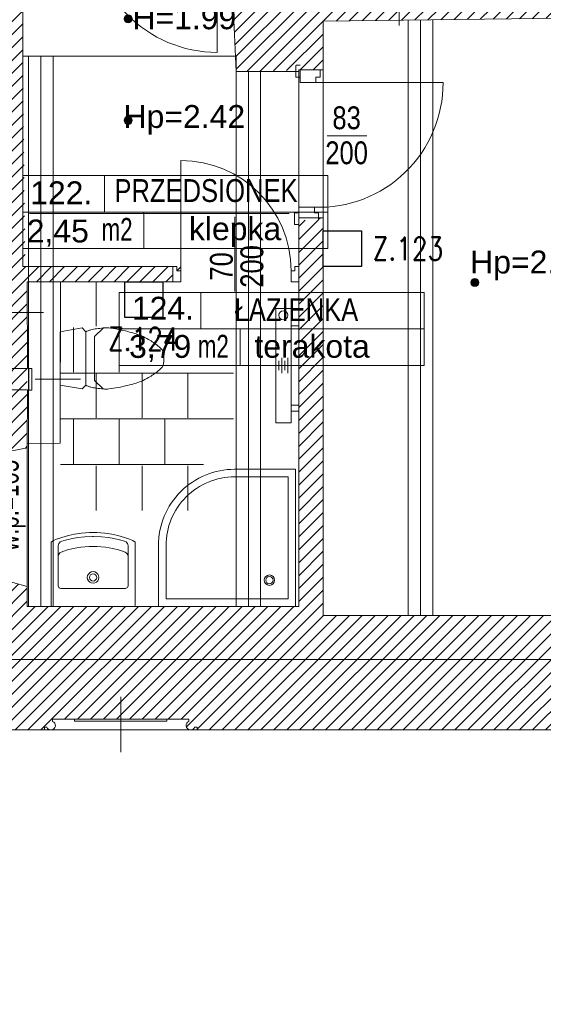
# Model space of a CAD drawing. Header units: millimetres. Extents: x -573548 to 674770, y -184010 to -47794.
# Tile 13 of 181: x 87990 to 91424, y -157284 to -150823. Entities that reach past the tile are written whole.
import ezdxf
from ezdxf.enums import TextEntityAlignment as Align

# ---------------------------------------------------------------- set-up
doc = ezdxf.new("R2010")
doc.units = ezdxf.units.MM
for name, color, linetype, lineweight in [('A.05 RZUT 1 PIĘTRA_is$0$A-DRZWI_Nr_pióra__9', 8, 'Continuous', 9), ('A.05 RZUT 1 PIĘTRA_is$0$A-OPISY-2_Nr_pióra__2', 8, 'Continuous', 9), ('A.05 RZUT 1 PIĘTRA_is$0$A-OPISY-3_Nr_pióra__6', 8, 'Continuous', 9), ('A.05 RZUT 1 PIĘTRA_is$0$A-WYSOKOSCI_Nr_pióra__7', 8, 'Continuous', 9), ('A.05 RZUT 1 PIĘTRA_is$0$belki nad_Nr_pióra__1', 8, 'Continuous', 9), ('A.05 RZUT 1 PIĘTRA_is$0$DIM MALY_Nr_pióra__8', 8, 'Continuous', 9), ('A.05 RZUT 1 PIĘTRA_is$0$Drawing & Figure_Nr_pióra__18', 8, 'Continuous', 9), ('A.05 RZUT 1 PIĘTRA_is$0$DRZWI_Nr_pióra__41', 8, 'Continuous', 9), ('A.05 RZUT 1 PIĘTRA_is$0$linia nadproza_Nr_pióra__1', 8, 'Continuous', 9), ('A.05 RZUT 1 PIĘTRA_is$0$meble_Nr_pióra__9', 8, 'Continuous', 9), ('A.05 RZUT 1 PIĘTRA_is$0$Nowe_00 ZMIANY_Nr_pióra__59', 8, 'Continuous', 9), ('A.05 RZUT 1 PIĘTRA_is$0$OKNO_DETAL_Nr_pióra__8', 8, 'Continuous', 9), ('A.05 RZUT 1 PIĘTRA_is$0$opisy inne_Nr_pióra__1', 8, 'Continuous', 9), ('A.05 RZUT 1 PIĘTRA_is$0$OSIE_Nr_pióra__1', 8, 'Continuous', 9), ('A.05 RZUT 1 PIĘTRA_is$0$PARAPET_Nr_pióra__7', 8, 'Continuous', 9), ('A.05 RZUT 1 PIĘTRA_is$0$POSADZKI_Nr_pióra__18', 8, 'Continuous', 9), ('A.05 RZUT 1 PIĘTRA_is$0$SCIANY_KONSTR_Nr_pióra__21', 8, 'Continuous', 9), ('A.05 RZUT 1 PIĘTRA_is$0$SCIANY_KONSTR_Nr_pióra__4', 8, 'Continuous', 9), ('A.05 RZUT 1 PIĘTRA_is$0$Structural - Bearing_Nr_pióra__21', 8, 'Continuous', 9), ('A.05 RZUT 1 PIĘTRA_is$0$Structural - Grid', 8, 'Continuous', 9), ('A.05 RZUT 1 PIĘTRA_is$0$Structural - Grid_Nr_pióra__17', 8, 'Continuous', 9), ('A.05 RZUT 1 PIĘTRA_is$0$WIDOK_Nr_pióra__1', 8, 'Continuous', 9), ('A.05 RZUT 1 PIĘTRA_is$0$WYCIĄG_Nr_pióra__1', 8, 'Continuous', 9), ('BMS_URZĄDZENIA', 30, 'Continuous', 30), ('SAN_Grzejniki CO na rzucie', 7, 'Continuous', 13), ('SAN_Przewody zasilające CO na rzucie', 1, 'Continuous', 40)]:
    doc.layers.add(name, color=color, linetype=linetype, lineweight=lineweight)
doc.styles.add('A.05 RZUT 1 PIĘTRA_is$0$STYL_AUTOMATYCZNY_1', font='arial.ttf')
doc.styles.add('A.05 RZUT 1 PIĘTRA_is$0$STYL_AUTOMATYCZNY_3', font='txt')
doc.styles.add('A.05 RZUT 1 PIĘTRA_is$0$STYL_AUTOMATYCZNY_4', font='arial.ttf', dxfattribs={"width": 0.8})
doc.styles.add('A.05 RZUT 1 PIĘTRA_is$0$STYL_AUTOMATYCZNY_5', font='arial.ttf', dxfattribs={"width": 0.7})
doc.styles.add('SIMPLEX-10', font='simplex.shx', dxfattribs={"width": 0.8, "height": 10})
pattern_1 = [(45, (0, 0), (-42.426407, 42.426407), [])]

# ---------------------------------------------------------------- blocks, each defined once
blk = doc.blocks.new('A.05 RZUT 1 PIĘTRA_is$0$Standardowy znacznik osi_3')
at = {"layer": 'A.05 RZUT 1 PIĘTRA_is$0$Structural - Grid_Nr_pióra__17'}
blk.add_line((2962.2, 0), (40906.6, 0), dxfattribs=at)
at = {"layer": 'A.05 RZUT 1 PIĘTRA_is$0$Structural - Grid_Nr_pióra__17', "style": 'A.05 RZUT 1 PIĘTRA_is$0$STYL_AUTOMATYCZNY_1'}
for tag, p in [('AC_MarkerText_1_0', (-250, -335)), ('AC_MarkerText_1_1', (44118.7, -335))]:
    blk.add_attdef(tag, text='', height=350, rotation=180, dxfattribs=at).set_placement(p, align=Align.TOP_CENTER)
blk = doc.blocks.new('A.05 RZUT 1 PIĘTRA_is')
at = {"layer": 'A.05 RZUT 1 PIĘTRA_is$0$A-WYSOKOSCI_Nr_pióra__7'}
for points in [[(89012.8, -100817.7, 1), (88959.4, -100817.7, 1)], [(89012.8, -101483.3, 1), (88959.4, -101483.3, 1)], [(91286.2, -102547, 1), (91232.8, -102547, 1)]]:
    blk.add_hatch(color=256, dxfattribs=at).paths.add_polyline_path(points)
at = {"layer": 'A.05 RZUT 1 PIĘTRA_is$0$Drawing & Figure_Nr_pióra__18'}
h = blk.add_hatch(dxfattribs=at)
h.set_pattern_fill('Common_Brick_0001', color=256, style=0, pattern_type=2)
h.set_pattern_definition(pattern_1)
h.paths.add_polyline_path([(89654.6, -100102.9), (89694.3, -101162.9), (90244.3, -101151.9), (90244.3, -101152.9), (90264.3, -101152.9), (90264.3, -100832.9), (90764.3, -100826.6), (90823.3, -100825.8), (90823.3, -100825.3), (90903.3, -100824.3), (90903.3, -100824.8), (90983.3, -100823.8), (93664.1, -100790.2), (93744.1, -100789.2), (93824.1, -100788.2), (94503.3, -100779.6), (94854.3, -100775.2), (94934.3, -100774.2), (95014.3, -100773.2), (95044.3, -100772.9), (95044.3, -101287.2), (95044.3, -104162.2), (95044.3, -104362.2), (95044.3, -104732.9), (93158.2, -104732.9), (93068.8, -105120.5), (93068.8, -105263.1), (93082.2, -105383.1), (93091.7, -105383.1, -0.383982), (93127.2, -105418.4), (93139.5, -105418.4), (93139.5, -105433.4, 1.205804), (93187.4, -105465.6), (93202.1, -105465.6), (93202.1, -105483.1), (93284.8, -105483.1), (95122.5, -105483.1), (95163.8, -105483.1), (95163.8, -105465.6), (95178.6, -105465.6, 0.263086), (95201.5, -105483.1), (95209.5, -105483.1, 0.761796), (95217, -105427), (95217, -105412.2), (95663.8, -105412.2), (96110.6, -105412.2), (96110.6, -105427, 0.761796), (96118.1, -105483.1), (96126, -105483.1, 0.263086), (96149, -105465.6), (96163.8, -105465.6), (96163.8, -105483.1), (96246.4, -105483.1), (98021.7, -105483.1), (98037.6, -105483.1), (98037.6, -105465.6), (98052.4, -105465.6, 1.205804), (98100.2, -105433.4), (98100.2, -105418.4), (98112.6, -105418.4, -0.383982), (98148.1, -105383.1), (98157.6, -105383.1), (98170.9, -105263.1), (98170.9, -105130.5), (98077.5, -104882.9), (97788, -104882.9), (95677.5, -104882.9), (95679.6, -104662.9), (95682.5, -104362.2), (95684.4, -104162.2), (95712.1, -101287.2), (95727.5, -99682.9), (98025, -99682.9), (98094.2, -99114.5), (98094.2, -98984.5), (95622.2, -98984.5), (95616.6, -97541), (95023.8, -97541), (95026.5, -98041.5), (94503.3, -98041.4), (93024.1, -98041), (93024.1, -98041), (93024.1, -98532.9), (93024.1, -98981.5), (93034.1, -98981.5), (93164.1, -98981.5), (93164.1, -98532.9), (93164.1, -98201.5), (94503.3, -98201.5), (95016.5, -98201.5), (95016.5, -99042.9), (95036.5, -99042.9), (95274.5, -99042.9), (95274.5, -99182.9), (95016.5, -99182.9), (95016.5, -100032.8), (94642.7, -100032.8), (94503.3, -100032.8), (94346.5, -100032.8), (93368.8, -100032.8), (93187.6, -100032.8), (93187.6, -99972.8), (93047.6, -99972.8), (93047.6, -100102.8), (92867.6, -100102.8), (92867.6, -100591.8), (92867.6, -100622.8), (91784.1, -100622.8), (91784.1, -99845), (91644.1, -99845), (91644.1, -100102.9), (90903.3, -100102.9), (90764.3, -100102.9)])
h.paths.add_polyline_path([(94000.4, -100634.4), (93799.7, -100634.4), (93799.7, -100374.4), (94079.7, -100374.4), (94079.7, -100565.3)], flags=0)
h = blk.add_hatch(dxfattribs=at)
h.set_pattern_fill('Common_Brick_0001', color=256, style=0, pattern_type=2)
h.set_pattern_definition(pattern_1)
h.paths.add_polyline_path([(87115.9, -100492.8), (87117.8, -100822.8), (87139.6, -101122.7), (87143.7, -101122.7), (87762.4, -101122.8), (87762.4, -102100.8), (87662.4, -102100.8), (87662.4, -102410.8), (87574.3, -102411.9), (87574.3, -103580.4), (87514.3, -103580.4), (87514.3, -103595.4), (87527.3, -103595.4), (87527.3, -103607.4, -0.371445), (87540.3, -103623.3), (87540.3, -103695.7, 0.436052), (87550.3, -103705.4), (87550.3, -103720.4), (87574.3, -103720.4), (87874.2, -103720.4), (88324.3, -103632.9), (88324.3, -103632.5), (88324.4, -102743.8), (88324.3, -102542.9), (88333.3, -102542.9), (88413.3, -102542.8), (88493.3, -102542.8), (88776.7, -102542.8), (89278.8, -102542.8), (89278.9, -102442.9), (88493.3, -102442.9), (88413.3, -102442.8), (88333.3, -102442.9), (88310.5, -102442.9), (88294.5, -101062.8), (88294.6, -101062.8), (88294.1, -100242.9), (88654.1, -100242.9), (88654.1, -100102.9), (88413.3, -100102.9), (88264.1, -100102.9), (88264.1, -100032.8), (88264.1, -99982.8), (88124.2, -99982.8), (88124.1, -100032.8), (87626.1, -100032.8), (87624.2, -100492.8)])
h = blk.add_hatch(dxfattribs=at)
h.set_pattern_fill('Common_Brick_0001', color=256, style=0, pattern_type=2)
h.set_pattern_definition(pattern_1)
h.paths.add_polyline_path([(87734.4, -104420.9), (87590.3, -104420.9), (87592.9, -104560.9), (87592.9, -104676.4), (87592.9, -105483.1), (88377.9, -105483.1), (88437.5, -105483.1), (88437.5, -105465.6), (88452.3, -105465.6, 0.263086), (88475.3, -105483.1), (88483.2, -105483.1, 0.761796), (88490.7, -105427), (88490.7, -105412.2), (88937.5, -105412.2), (89384.3, -105412.2), (89384.3, -105427, 0.761796), (89391.8, -105483.1), (89399.7, -105483.1, 0.263086), (89422.7, -105465.6), (89437.5, -105465.6), (89437.5, -105483.1), (89501.9, -105483.1), (92019.7, -105483.1), (92102.4, -105483.1), (92102.4, -105465.6), (92117.2, -105465.6, 1.205804), (92165, -105433.4), (92165, -105418.4), (92177.3, -105418.4, -0.383982), (92212.8, -105383.1), (92222.4, -105383.1), (92235.7, -105263.1), (92235.7, -105120.5), (92171.9, -104732.9), (90264.3, -104732.9), (90264.3, -103092.3), (90264.3, -102852.3), (90264.3, -102612.2), (90264.3, -102325.5), (90264.3, -102122.9), (90234.3, -102122.9), (90234.3, -102138), (90104.3, -102138), (90104.3, -102122.9), (90104.3, -102122.9), (90104.3, -102325.5), (90104.3, -102442.9), (90104.3, -102612.2), (90104.3, -102852.3), (90104.3, -103092.3), (90104.3, -104672.9), (88324.3, -104672.9), (88324.3, -104542.9), (87884.4, -104420.9), (87734.4, -104420.9)])
h = blk.add_hatch(dxfattribs=at)
h.set_pattern_fill('Common_Brick_0001', color=256, style=0, pattern_type=2)
h.set_pattern_definition(pattern_1)
h.paths.add_polyline_path([(89331.2, -102442.9), (89278.9, -102442.9), (89305.5, -102442.9), (89305.5, -102469.9), (89331.2, -102469.9)])
at = {"layer": 'A.05 RZUT 1 PIĘTRA_is$0$A-DRZWI_Nr_pióra__9'}
for p, q in [((90290.1, -101585.6), (90550.6, -101585.6)), ((89686.2, -102116.6), (89686.2, -102607.6))]:
    blk.add_line(p, q, dxfattribs=at)
for points in [[(89570.6, -100205.8), (89570.6, -101038.2, -0.411732), (88738.2, -100205.8)], [(90217.2, -101235.9), (91051.3, -101235.9, -0.42509), (90207.2, -102053.9)], [(89331.2, -102469.9), (89331.4, -101746.6, -0.414211), (90054.3, -102469.9)]]:
    blk.add_lwpolyline(points, format="xyb", dxfattribs=at)
at = {"layer": 'A.05 RZUT 1 PIĘTRA_is$0$A-OPISY-3_Nr_pióra__6'}
for p, q in [((88831.5, -101845.5), (88831.5, -102085.6)), ((88295.4, -102085.5), (90295.3, -102085.5)), ((88339.2, -102094.6), (90042.7, -102094.6)), ((89088.3, -102085.6), (89088.3, -102325.5)), ((89463, -102612.2), (89463, -102852.3)), ((88926.9, -102852.3), (90926.9, -102852.3)), ((89719.9, -102852.3), (89719.9, -103092.3))]:
    blk.add_line(p, q, dxfattribs=at)
for points in [[(88295.4, -102325.5), (88295.4, -101845.5), (90295.3, -101845.5), (90295.3, -102325.5)], [(88926.9, -103092.3), (88926.9, -102612.2), (90926.9, -102612.2), (90926.9, -103092.3)]]:
    blk.add_lwpolyline(points, close=True, dxfattribs=at)
at = {"layer": 'A.05 RZUT 1 PIĘTRA_is$0$A-WYSOKOSCI_Nr_pióra__7'}
for centre in [(88986.1, -100817.7), (88986.1, -101483.3), (91259.5, -102547)]:
    blk.add_circle(centre, 26.7, dxfattribs=at)
at = {"layer": 'A.05 RZUT 1 PIĘTRA_is$0$belki nad_Nr_pióra__1'}
for p, q in [((90823.3, -100825.3), (90823.3, -104732.9)), ((90983.3, -100823.3), (90983.3, -104732.9)), ((88333.3, -101062.8), (88333.3, -104672.9)), ((88493.3, -101062.8), (88493.3, -104672.9)), ((89694.4, -101062.9), (89694.4, -104672.9)), ((89854.4, -101162.9), (89854.4, -104672.9))]:
    blk.add_line(p, q, dxfattribs=at)
at = {"layer": 'A.05 RZUT 1 PIĘTRA_is$0$DIM MALY_Nr_pióra__8'}
blk.add_line((90764.3, -99935.2), (90764.3, -100862.2), dxfattribs=at)
at = {"layer": 'A.05 RZUT 1 PIĘTRA_is$0$DRZWI_Nr_pióra__41'}
for p, q in [((90114.3, -101200.2), (90114.3, -101151.9)), ((90104.3, -102089.7), (90104.3, -102138))]:
    blk.add_line(p, q, dxfattribs=at)
for points in [[(90086.1, -101200.2), (90086.1, -101126.1, -0.414334), (90090.1, -101122.1), (90114.3, -101122.1)], [(90076.1, -102089.7), (90076.1, -102163.7, 0.414334), (90080.1, -102167.7), (90104.3, -102167.7)]]:
    blk.add_lwpolyline(points, format="xyb", dxfattribs=at)
for points in [[(90244.3, -101151.9), (90244.3, -101200.2), (90217.2, -101200.2), (90217.2, -101235.9), (90114.3, -101235.9), (90114.3, -101200.2), (90086.1, -101200.2)], [(90234.3, -102138), (90234.3, -102089.7), (90207.2, -102089.7), (90207.2, -102053.9), (90104.3, -102053.9), (90104.3, -102089.7), (90076.1, -102089.7)], [(89278.9, -102442.9), (89305.5, -102442.9), (89305.5, -102469.9), (89331.2, -102469.9), (89331.2, -102542.8), (89281.2, -102542.9)], [(90106.6, -102442.9), (90080, -102442.9), (90080, -102469.9), (90054.3, -102469.9), (90054.3, -102542.8), (90104.3, -102542.9)]]:
    blk.add_lwpolyline(points, dxfattribs=at)
at = {"layer": 'A.05 RZUT 1 PIĘTRA_is$0$linia nadproza_Nr_pióra__1'}
for p, q in [((89689.9, -101062.9), (88294.5, -101062.8)), ((90104.3, -101152.9), (90104.3, -102122.9)), ((90264.3, -101152.9), (90264.3, -102122.9))]:
    blk.add_line(p, q, dxfattribs=at)
at = {"layer": 'A.05 RZUT 1 PIĘTRA_is$0$meble_Nr_pióra__9'}
for p, q in [((88540.9, -102871.1), (88684.4, -102846)), ((88684.4, -102846), (88708.4, -102871.2)), ((88820.9, -102846.1), (88764.5, -102902.1)), ((88540.9, -103221.1), (88540.9, -102871.1)), ((88708.4, -102871.2), (88708.4, -103221)), ((88764.5, -102902.1), (88764.5, -103190.1)), ((89220.9, -103032.6), (89220.9, -103046.1)), ((89220.9, -103046.1), (89220.9, -103059.6)), ((88684.4, -103246.2), (88540.9, -103221.1)), ((88708.4, -103221), (88684.4, -103246.2)), ((88820.9, -103246.1), (88764.5, -103190.1)), ((88526.8, -104274.7), (88528, -104266.8)), ((88526.8, -104538.3), (88526.8, -104274.7)), ((88528, -104266.8), (88531, -104260.6)), ((88531, -104260.6), (88535, -104255.2)), ((88535, -104255.2), (88539.1, -104250.1)), ((88539.1, -104250.1), (88550.5, -104244.1)), ((88550.5, -104244.1), (88583.8, -104235)), ((88583.8, -104235), (88620.6, -104226.9)), ((88620.6, -104226.9), (88655.7, -104221)), ((88655.7, -104221), (88701.5, -104215.7)), ((88701.5, -104215.7), (88752.9, -104213.9)), ((88752.9, -104213.9), (88756.1, -104213.9)), ((88759.2, -104213.9), (88756.1, -104213.9)), ((88810.6, -104215.7), (88759.2, -104213.9)), ((88856.5, -104221), (88810.6, -104215.7)), ((88891.6, -104226.9), (88856.5, -104221)), ((88928.4, -104235), (88891.6, -104226.9)), ((88961.6, -104244.1), (88928.4, -104235)), ((88973, -104250.1), (88961.6, -104244.1)), ((88977.2, -104255.2), (88973, -104250.1)), ((88981.1, -104260.6), (88977.2, -104255.2)), ((88984.2, -104266.8), (88981.1, -104260.6)), ((88985.3, -104274.7), (88984.2, -104266.8)), ((88985.3, -104538.3), (88985.3, -104274.7)), ((88526.8, -104343.6), (88533.1, -104329)), ((88533.1, -104329), (88538.8, -104322.3)), ((88538.8, -104322.3), (88546.7, -104316.6)), ((88546.7, -104316.6), (88563.3, -104309.5)), ((88563.3, -104309.5), (88588.5, -104301.9)), ((88588.5, -104301.9), (88626, -104292.8)), ((88626, -104292.8), (88675.6, -104284.2)), ((88675.6, -104284.2), (88730.4, -104279.5)), ((88730.4, -104279.5), (88756.1, -104279.5)), ((88781.7, -104279.5), (88756.1, -104279.5)), ((88836.5, -104284.2), (88781.7, -104279.5)), ((88886.2, -104292.8), (88836.5, -104284.2)), ((88923.6, -104301.9), (88886.2, -104292.8)), ((88948.8, -104309.5), (88923.6, -104301.9)), ((88965.4, -104316.6), (88948.8, -104309.5)), ((88973.3, -104322.3), (88965.4, -104316.6)), ((88979, -104329), (88973.3, -104322.3)), ((88985.3, -104343.6), (88979, -104329)), ((88719.8, -104471.1), (88725.2, -104460.5)), ((88725.2, -104460.5), (88733.7, -104452)), ((88733.7, -104452), (88744.3, -104446.6)), ((88734.4, -104473.9), (88739.5, -104466.3)), ((88739.5, -104466.3), (88747.1, -104461.2)), ((88744.3, -104446.6), (88756.1, -104444.8)), ((88747.1, -104461.2), (88756.1, -104459.4)), ((88767.8, -104446.6), (88756.1, -104444.8)), ((88765, -104461.2), (88756.1, -104459.4)), ((88772.6, -104466.3), (88765, -104461.2)), ((88778.5, -104452), (88767.8, -104446.6)), ((88777.7, -104473.9), (88772.6, -104466.3)), ((88786.9, -104460.5), (88778.5, -104452)), ((88792.3, -104471.1), (88786.9, -104460.5)), ((88718, -104482.9), (88719.8, -104471.1)), ((88719.8, -104494.6), (88718, -104482.9)), ((88725.2, -104505.3), (88719.8, -104494.6)), ((88733.7, -104513.7), (88725.2, -104505.3)), ((88732.7, -104482.9), (88734.4, -104473.9)), ((88734.4, -104491.8), (88732.7, -104482.9)), ((88744.3, -104519.1), (88733.7, -104513.7)), ((88739.5, -104499.4), (88734.4, -104491.8)), ((88747.1, -104504.5), (88739.5, -104499.4)), ((88756.1, -104521), (88744.3, -104519.1)), ((88756.1, -104506.3), (88747.1, -104504.5)), ((88756.1, -104506.3), (88765, -104504.5)), ((88756.1, -104521), (88767.8, -104519.1)), ((88765, -104504.5), (88772.6, -104499.4)), ((88767.8, -104519.1), (88778.5, -104513.7)), ((88772.6, -104499.4), (88777.7, -104491.8)), ((88779.5, -104482.9), (88777.7, -104473.9)), ((88777.7, -104491.8), (88779.5, -104482.9)), ((88778.5, -104513.7), (88786.9, -104505.3)), ((88786.9, -104505.3), (88792.3, -104494.6)), ((88794.2, -104482.9), (88792.3, -104471.1)), ((88792.3, -104494.6), (88794.2, -104482.9)), ((88528.6, -104543.6), (88526.8, -104538.3)), ((88531, -104548.3), (88528.6, -104543.6)), ((88533.9, -104551.4), (88531, -104548.3)), ((88538.5, -104554.1), (88533.9, -104551.4)), ((88543.3, -104555.4), (88538.5, -104554.1)), ((88756.1, -104555.4), (88543.3, -104555.4)), ((88756.1, -104555.4), (88968.8, -104555.4)), ((88968.8, -104555.4), (88973.7, -104554.1)), ((88973.7, -104554.1), (88978.2, -104551.4)), ((88978.2, -104551.4), (88981.2, -104548.3)), ((88981.2, -104548.3), (88983.5, -104543.6)), ((88983.5, -104543.6), (88985.3, -104538.3))]:
    blk.add_line(p, q, dxfattribs=at)
for points in [[(90084.3, -104672.9), (90084.3, -103772.9), (89684.3, -103772.9, 0.414214), (89184.3, -104272.9), (89184.3, -104672.9)], [(90034.3, -104622.9), (90034.3, -103822.9), (89684.3, -103822.9, 0.414214), (89234.3, -104272.9), (89234.3, -104622.9)]]:
    blk.add_lwpolyline(points, format="xyb", close=True, dxfattribs=at)
blk.add_lwpolyline([(88756.1, -104187.9), (88731.5, -104188.3), (88679.3, -104192.3), (88633.7, -104199.4), (88594, -104207.7), (88551.1, -104219.8), (88517, -104231.4), (88495.8, -104241.5), (88481.1, -104252), (88481.1, -104663.7), (88481.8, -104668.7), (88483.5, -104671.5), (88486.7, -104672.9), (88756.1, -104672.9), (89025.5, -104672.9), (89028.7, -104671.5), (89030.4, -104668.7), (89031.1, -104663.7), (89031.1, -104252), (89016.3, -104241.5), (88995.1, -104231.4), (88961.1, -104219.8), (88918.1, -104207.7), (88878.4, -104199.4), (88832.8, -104192.3), (88780.7, -104188.3)], close=True, dxfattribs=at)
for radius in [34.1, 24.1]:
    blk.add_circle((89912.2, -104500.8), radius, dxfattribs=at)
for centre, radius, start, end in [((88840.9, -103303), 456.3, 97.9894, 102.57778), ((88967.5, -104301.4), 1462.7, 95.71663, 97.46544), ((88841, -103340.6), 495, 87.78403, 92.21597), ((88759.2, -103689.8), 849.8, 79.09869, 83.17684), ((88852.6, -103151.3), 315, 114.31216, 117.23508), ((89088.6, -103881.2), 1080.8, 108.72811, 109.77665), ((88318.6, -105738.2), 2944.9, 76.95343, 78.21826), ((88602.2, -104276.4), 1457.8, 71.23453, 74.84349), ((88813, -103470.5), 629.7, 60.85529, 65.79873), ((88637.5, -103685.6), 904.4, 52.90538, 57.78019), ((88927.7, -103241.2), 376.7, 41.84501, 47.33066), ((89095.8, -103054.3), 129.6, 23.44703, 29.7911), ((89021.6, -103058.3), 201, 7.368, 16.06435), ((89069.5, -102990.8), 178, 309.59981, 321.22451), ((89093.2, -103036.6), 132.5, 330.27766, 336.48421), ((89072.4, -103044.4), 149.3, 342.42574, 354.14191), ((88646.3, -102289.8), 1001, 295.11828, 298.22769), ((88676, -102462.3), 836.7, 302.02257, 307.29186), ((88788.7, -103073.1), 168.3, 241.49003, 246.96273), ((88817.5, -102987.1), 258.8, 248.55742, 252.93783), ((88951.7, -102178.3), 1076.9, 258.74454, 260.68829), ((88935.6, -102066.9), 1184.8, 262.32942, 264.48851), ((88656.6, -101744.8), 1515.1, 277.71869, 280.00578), ((88097.9, -99351.4), 3971.4, 281.94521, 282.88309), ((88705.7, -102155), 1103.4, 284.57671, 289.34527), ((88841, -102788), 458.6, 267.60795, 272.39205)]:
    blk.add_arc(centre, radius, start, end, dxfattribs=at)
at = {"layer": 'A.05 RZUT 1 PIĘTRA_is$0$OKNO_DETAL_Nr_pióra__8'}
for p, q in [((88937.5, -105628.7), (88937.5, -105266.8)), ((89437.5, -105483.1), (88437.5, -105483.1))]:
    blk.add_line(p, q, dxfattribs=at)
at = {"layer": 'A.05 RZUT 1 PIĘTRA_is$0$opisy inne_Nr_pióra__1'}
blk.add_line((88429.8, -102743.8), (87633.5, -102743.8), dxfattribs=at)
at = {"layer": 'A.05 RZUT 1 PIĘTRA_is$0$OSIE_Nr_pióra__1'}
for p, q in [((90903.3, -100824.3), (90903.3, -104732.9)), ((88413.3, -101062.8), (88413.3, -104672.9)), ((89774.4, -101162.9), (89774.4, -104672.9))]:
    blk.add_line(p, q, dxfattribs=at)
at = {"layer": 'A.05 RZUT 1 PIĘTRA_is$0$POSADZKI_Nr_pióra__18'}
for p, q in [((88776.7, -102835.1), (88776.7, -102542.6)), ((88626.9, -103135.1), (88626.9, -102842.6)), ((88926.9, -103135.1), (88926.9, -102842.6)), ((88541.1, -103142.6), (89676.7, -103142.6)), ((88776.7, -103142.6), (88776.7, -103435.1)), ((89076.7, -103142.6), (89076.7, -103435.1)), ((89376.7, -103142.6), (89376.7, -103435.1)), ((88541.1, -103442.6), (89676.7, -103442.6)), ((88626.9, -103442.6), (88626.9, -103742.6)), ((88926.9, -103442.6), (88926.9, -103742.6)), ((89226.9, -103442.6), (89226.9, -103742.6)), ((88541.1, -103742.6), (89479.2, -103742.6)), ((88776.7, -104042.6), (88776.7, -103750.1)), ((89076.7, -104042.6), (89076.7, -103750.1)), ((89376.7, -104042.6), (89376.7, -103750.1))]:
    blk.add_line(p, q, dxfattribs=at)
at = {"layer": 'A.05 RZUT 1 PIĘTRA_is$0$SCIANY_KONSTR_Nr_pióra__21'}
for p, q in [((88324.8, -103112.8), (88004, -103112.8)), ((88324.8, -103252.8), (88004.3, -103252.8))]:
    blk.add_line(p, q, dxfattribs=at)
at = {"layer": 'A.05 RZUT 1 PIĘTRA_is$0$SCIANY_KONSTR_Nr_pióra__4'}
blk.add_line((90104.3, -101162.9), (90104.3, -101152.9), dxfattribs=at)
at = {"layer": 'A.05 RZUT 1 PIĘTRA_is$0$Structural - Bearing_Nr_pióra__21'}
for p, q in [((88294.1, -100242.9), (88295.4, -102442.9)), ((89694.3, -101162.9), (89654.2, -100232.8)), ((95044.3, -100772.9), (90264.3, -100832.9)), ((90264.3, -100832.9), (90264.3, -101152.9)), ((90104.3, -101162.9), (89694.3, -101162.9)), ((90264.3, -101152.9), (90104.3, -101152.9)), ((90264.3, -102122.9), (90104.3, -102122.9)), ((90104.3, -102122.9), (90104.3, -104672.9)), ((90264.3, -102122.9), (90264.3, -104732.9)), ((89278.9, -102442.8), (88295.4, -102442.9)), ((89278.9, -102442.9), (89278.8, -102542.9)), ((89278.8, -102542.8), (88324.3, -102542.9)), ((88324.3, -102542.9), (88324.8, -103112.8)), ((88324.8, -103252.8), (88324.3, -103632.9)), ((87874.2, -103720.4), (88324.3, -103632.9)), ((87884.4, -104420.9), (88324.3, -104542.9)), ((88324.3, -104542.9), (88324.3, -104672.9)), ((88324.3, -104672.9), (90104.3, -104672.9)), ((92171.9, -104732.9), (90264.3, -104732.9)), ((88377.9, -105483.1), (87592.9, -105483.1)), ((92054.7, -105483.1), (89501.9, -105483.1))]:
    blk.add_line(p, q, dxfattribs=at)
for points in [[(88354.8, -105483.1), (88437.5, -105483.1), (88437.5, -105465.6), (88452.3, -105465.6, 1.478383), (88490.7, -105427), (88490.7, -105412.2), (88937.5, -105412.2)], [(89520.2, -105483.1), (89437.5, -105483.1), (89437.5, -105465.6), (89422.7, -105465.6, -1.478383), (89384.3, -105427), (89384.3, -105412.2), (88937.5, -105412.2)]]:
    blk.add_lwpolyline(points, format="xyb", dxfattribs=at)
blk.add_lwpolyline([(89238.9, -105413.2), (88634, -105413.2), (88634, -105426.4), (89238.9, -105426.4)], close=True, dxfattribs=at)
at = {"layer": 'A.05 RZUT 1 PIĘTRA_is$0$WIDOK_Nr_pióra__1'}
for p, q in [((88541.5, -102543.1), (88540.1, -103602.8)), ((88540.1, -103602.8), (88325.8, -103602.9)), ((88324.3, -103632.5), (88324.3, -104541.8))]:
    blk.add_line(p, q, dxfattribs=at)
at = {"layer": 'A.05 RZUT 1 PIĘTRA_is$0$WYCIĄG_Nr_pióra__1'}
blk.add_lwpolyline([(88354.8, -103112.9), (88334.8, -103112.9), (88334.8, -103252.9), (88354.8, -103252.9)], close=True, dxfattribs=at)
blk.add_lwpolyline([(88375.5, -103182.9), (88526.1, -103182.9), (88673.9, -103182.9)], dxfattribs=at)
at = {"layer": 'A.05 RZUT 1 PIĘTRA_is$0$Structural - Grid', "zscale": 1000, "rotation": 180}
blk.add_blockref('A.05 RZUT 1 PIĘTRA_is$0$Standardowy znacznik osi_3', (121686.6, -105021.8), dxfattribs=at)
at = {"layer": 'A.05 RZUT 1 PIĘTRA_is$0$A-OPISY-2_Nr_pióra__2', "char_height": 150}
for s, insert, attachment_point, style in [('\\A1;{\\pql;\\fArial|b0|i0|c238|p0;\\W1.000000;122.}', (88343.1, -102034.1), 7, 'A.05 RZUT 1 PIĘTRA_is$0$STYL_AUTOMATYCZNY_1'), ('\\A1;{\\pql;\\fArial|b0|i0|c238|p0;\\W0.800000;PRZEDSIONEK}', (88895.8, -102021.4), 7, 'A.05 RZUT 1 PIĘTRA_is$0$STYL_AUTOMATYCZNY_4'), ('\\A1;{\\pqr;\\fArial|b0|i0|c238|p0;\\W0.700000;m2}', (89015, -102124.1), 3, 'A.05 RZUT 1 PIĘTRA_is$0$STYL_AUTOMATYCZNY_5'), ('\\A1;{\\pql;\\fArial|b0|i0|c238|p0;\\W1.000000;2,45}', (88320.6, -102312.6), 7, 'A.05 RZUT 1 PIĘTRA_is$0$STYL_AUTOMATYCZNY_1'), ('\\A1;{\\pql;\\fArial|b0|i0|c238|p0;\\W1.000000;klepka}', (89384.2, -102315), 7, 'A.05 RZUT 1 PIĘTRA_is$0$STYL_AUTOMATYCZNY_1'), ('\\A1;{\\pql;\\fArial|b0|i0|c238|p0;\\W1.000000;124.}', (89010, -102791.2), 7, 'A.05 RZUT 1 PIĘTRA_is$0$STYL_AUTOMATYCZNY_1'), ('\\A1;{\\pql;\\fArial|b0|i0|c238|p0;\\W0.800000;ŁAZIENKA}', (89684.5, -102800.8), 7, 'A.05 RZUT 1 PIĘTRA_is$0$STYL_AUTOMATYCZNY_4'), ('\\A1;{\\pql;\\fArial|b0|i0|c238|p0;\\W1.000000;3,79}', (88991.9, -103070), 7, 'A.05 RZUT 1 PIĘTRA_is$0$STYL_AUTOMATYCZNY_1'), ('\\A1;{\\pqr;\\fArial|b0|i0|c238|p0;\\W0.700000;m2}', (89646.5, -102890.8), 3, 'A.05 RZUT 1 PIĘTRA_is$0$STYL_AUTOMATYCZNY_5'), ('\\A1;{\\pql;\\fArial|b0|i0|c238|p0;\\W1.000000;terakota}', (89813.8, -103043.2), 7, 'A.05 RZUT 1 PIĘTRA_is$0$STYL_AUTOMATYCZNY_1')]:
    blk.add_mtext(s, dxfattribs=dict(at, insert=insert, attachment_point=attachment_point, style=style))
at = {"layer": 'A.05 RZUT 1 PIĘTRA_is$0$A-WYSOKOSCI_Nr_pióra__7', "char_height": 150, "attachment_point": 5, "style": 'A.05 RZUT 1 PIĘTRA_is$0$STYL_AUTOMATYCZNY_1'}
for s, insert in [('\\A1;{\\pqc;\\fArial|b0|i0|c238|p0;\\W1.000000;H=1.99}', (89354.4, -100811.7)), ('\\A1;{\\pqc;\\fArial|b0|i0|c238|p0;\\W1.000000;Hp=2.42}', (89354.4, -101480.9)), ('\\A1;{\\pqc;\\fArial|b0|i0|c238|p0;\\W1.000000;Hp=2.43}', (91627.8, -102435.8))]:
    blk.add_mtext(s, dxfattribs=dict(at, insert=insert))
at = {"layer": 'A.05 RZUT 1 PIĘTRA_is$0$Nowe_00 ZMIANY_Nr_pióra__59', "insert": (95883, -107037.9), "char_height": 149.931, "attachment_point": 6, "line_spacing_factor": 0.958241, "style": 'A.05 RZUT 1 PIĘTRA_is$0$STYL_AUTOMATYCZNY_3'}
blk.add_mtext('\\A1;{\\pqr;\\fHelvetica|b0|i0|c0|p0;\\W1.000000;wymiana grzejników żeliwnych na płytowe\\P\\pqr;\\fHelvetica|b0|i0|c0|p0;\\W1.000000;zgodnie z PT IS}', dxfattribs=at)
at = {"layer": 'A.05 RZUT 1 PIĘTRA_is$0$opisy inne_Nr_pióra__1', "char_height": 150, "attachment_point": 5, "style": 'A.05 RZUT 1 PIĘTRA_is$0$STYL_AUTOMATYCZNY_4'}
for s, insert in [('\\A1;{\\pqc;\\fArial|b0|i0|c238|p0;\\W0.800000;83}', (90418.7, -101467.8)), ('\\A1;{\\pqc;\\fArial|b0|i0|c238|p0;\\W0.800000;200}', (90418.7, -101697.6))]:
    blk.add_mtext(s, dxfattribs=dict(at, insert=insert))
at = {"layer": 'A.05 RZUT 1 PIĘTRA_is$0$opisy inne_Nr_pióra__1', "char_height": 150, "attachment_point": 5, "rotation": 90, "style": 'A.05 RZUT 1 PIĘTRA_is$0$STYL_AUTOMATYCZNY_4'}
for s, insert in [('\\A1;{\\pqc;\\fArial|b0|i0|c238|p0;\\W0.800000;200}', (89798.2, -102442)), ('\\A1;{\\pqc;\\fArial|b0|i0|c238|p0;\\W0.800000;70}', (89598.4, -102442))]:
    blk.add_mtext(s, dxfattribs=dict(at, insert=insert))
at = {"layer": 'A.05 RZUT 1 PIĘTRA_is$0$PARAPET_Nr_pióra__7', "insert": (88312.7, -104309.4), "char_height": 150, "attachment_point": 7, "rotation": 90, "style": 'A.05 RZUT 1 PIĘTRA_is$0$STYL_AUTOMATYCZNY_5'}
blk.add_mtext('\\A1;{\\pql;\\fArial|b0|i0|c238|p0;\\W0.700000;w.p.=105}', dxfattribs=at)

msp = doc.modelspace()

# ---------------------------------------------------------------- linework, layer by layer
at = {"layer": 'BMS_URZĄDZENIA'}
for points in [[(89979.907, -152208.09), (90231.171, -152208.09), (90231.171, -152443.005), (89979.907, -152443.005)], [(88678.667, -152542.824), (88929.931, -152542.824), (88929.931, -152777.738), (88678.667, -152777.738)]]:
    msp.add_lwpolyline(points, close=True, dxfattribs=at)
at = {"layer": 'SAN_Grzejniki CO na rzucie', "color": 150}
for p, q in [((89709.907, -153042.385), (89709.907, -153142.385)), ((89749.907, -153042.385), (89749.907, -153142.385)), ((89689.907, -153062.385), (89689.907, -153122.385)), ((89729.907, -153062.385), (89729.907, -153122.385))]:
    msp.add_line(p, q, dxfattribs=at)
for points in [[(89669.907, -152717.385), (89669.907, -153467.385), (89769.907, -153467.385), (89769.907, -152717.385), (89669.907, -152717.385)], [(89769.907, -152792.385), (89819.907, -152792.385), (89819.907, -152832.385), (89769.907, -152832.385)], [(89769.907, -153352.385), (89819.907, -153352.385), (89819.907, -153392.385), (89769.907, -153392.385)]]:
    msp.add_lwpolyline(points, dxfattribs=at)
at = {"layer": 'SAN_Przewody zasilające CO na rzucie', "color": 150, "lineweight": 13}
msp.add_circle((89719.907, -152762.385), 30, dxfattribs=at)

# ---------------------------------------------------------------- block references
at = {"color": 150}
msp.add_blockref('A.05 RZUT 1 PIĘTRA_is', (-284.351, -50000), dxfattribs=at)

# ---------------------------------------------------------------- texts
at = {"layer": 'BMS_URZĄDZENIA', "lineweight": 30, "char_height": 150, "width": 609.56559, "style": 'SIMPLEX-10'}
for s, insert, attachment_point in [('Z.123', (90305.211, -152325.735), 4), ('Z.124', (88800.805, -152918.447), 5)]:
    msp.add_mtext(s, dxfattribs=dict(at, insert=insert, attachment_point=attachment_point))

doc.saveas('drawing.dxf')
